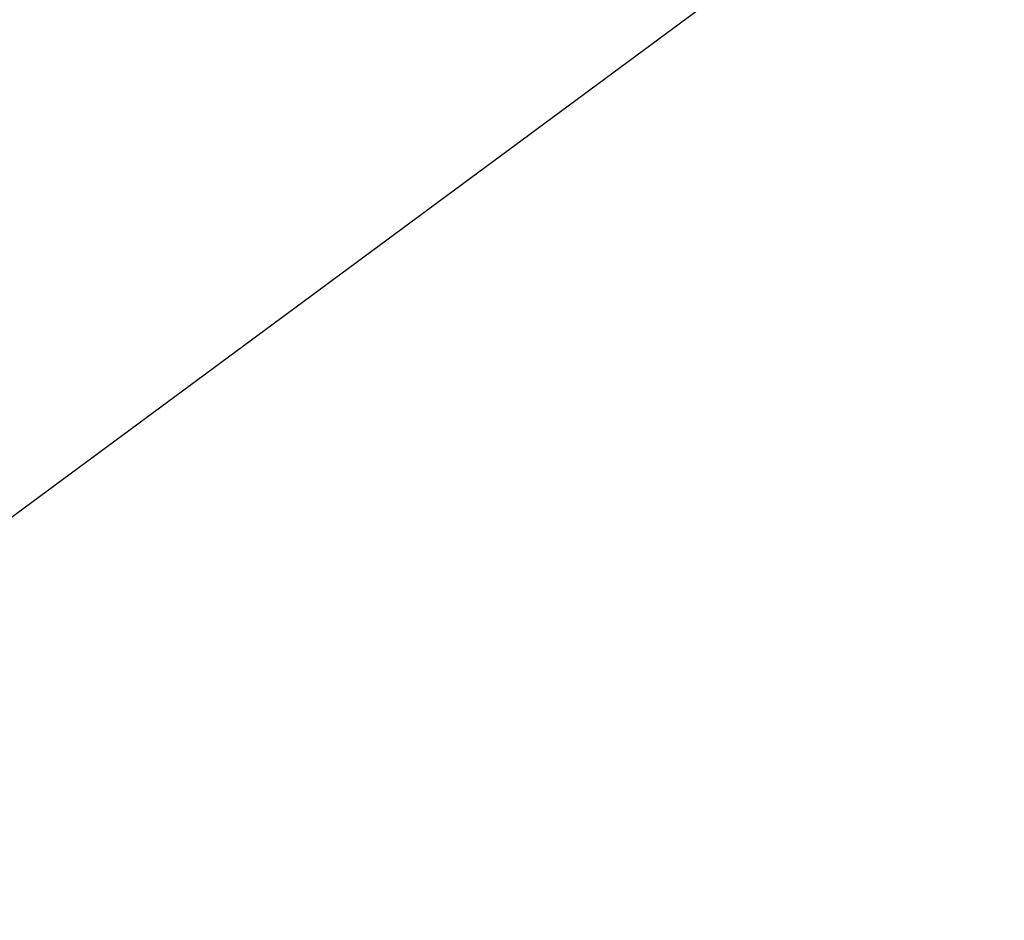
# Model space of a CAD drawing. Header units: millimetres. Extents: x -440 to 442, y -440 to 442.
# Tile 137 of 256: x -181.085 to -180.182, y -266.577 to -265.75. Entities that reach past the tile are written whole.
import ezdxf

# ---------------------------------------------------------------- set-up
doc = ezdxf.new("R2010")
doc.units = ezdxf.units.MM
doc.header["$MEASUREMENT"] = 0
doc.layers.add('Default', color=7, linetype='Continuous', true_color=0x000000)
doc.layers.add('sklo', color=7, linetype='Continuous', true_color=0x000000)

# ---------------------------------------------------------------- blocks, each defined once
blk = doc.blocks.new('sklo zahnuté 7')
at = {"layer": 'Default', "color": 7, "true_color": 0xeff3f1}
mesh = blk.add_polyface(dxfattribs=at)
corners = [(11.22866, -9.23879, -42.0773), (15.59984, -9.2388, -46.90015), (16.92634, -9.80785, -45.57367), (12.67877, -9.80786, -40.88722), (9.89223, -8.3147, -43.17408), (14.37736, -8.31469, -48.12265), (8.72082, -7.07107, -44.13542), (13.30583, -7.07106, -49.19418), (7.7595, -5.5557, -44.92437), (12.42644, -5.55571, -50.07355), (12.15526, -9.80785, -33.63927), (15.69493, -9.80785, -38.41194), (17.14503, -9.23879, -37.22186), (13.71505, -9.23879, -32.59706), (10.53315, -10, -34.72314), (14.18685, -10, -39.64958), (8.91104, -9.80785, -35.80701), (7.35125, -9.2388, -36.84921), (5.91376, -8.31469, -37.80972), (4.65377, -7.07107, -38.65161), (3.61974, -5.5557, -39.34254), (12.27961, -8.3147, -26.84335), (15.15256, -8.31469, -31.63656), (16.41252, -7.07107, -30.79466), (13.61605, -7.07107, -26.12902), (10.75488, -9.2388, -27.65834), (9.10047, -9.80785, -28.54265), (7.37993, -9.99999, -29.4623), (5.65937, -9.80786, -30.38194), (4.00496, -9.23879, -31.26625), (2.48024, -8.31469, -32.08124), (11.29035, -7.07107, -21.21173), (14.71282, -5.55571, -25.54278), (12.4393, -5.55571, -20.73582), (9.89033, -8.3147, -21.79164), (8.29307, -9.2388, -22.45325), (6.55993, -9.80785, -23.17113), (4.75754, -10, -23.91772), (2.95512, -9.80786, -24.66429), (8.0077, -8.3147, -16.53006), (9.45782, -7.07107, -16.09017), (6.35327, -9.2388, -17.03192), (4.55814, -9.80785, -17.57648), (2.69123, -10, -18.14279), (6.64988, -8.31469, -11.10928), (8.13613, -7.07106, -10.81365), (4.95423, -9.23879, -11.44656), (3.11435, -9.80785, -11.81255), (5.8299, -8.3147, -5.58152), (7.33798, -7.07106, -5.43298), (4.10935, -9.2388, -5.75098), (7.48512, -6.63122), (5.68066, -8.22983), (3.54604, -9.35017), (5.68066, -8.22983), (7.48512, -6.63122), (7.48512, -6.63122, 347), (5.68066, -8.22983, 347), (8.85455, -4.64724, 347), (-1.20538, -9.92709, 347), (7.48512, -6.63122, 347)]
mesh.append_faces([[corners[k] for k in face] for face in [(0, 1, 2, 3), (4, 5, 1, 0), (6, 7, 5, 4), (8, 9, 7, 6), (10, 11, 12, 13), (14, 15, 11, 10), (16, 3, 15, 14), (17, 0, 3, 16), (18, 4, 0, 17), (19, 6, 4, 18), (20, 8, 6, 19), (21, 22, 23, 24), (25, 13, 22, 21), (26, 10, 13, 25), (27, 14, 10, 26), (28, 16, 14, 27), (29, 17, 16, 28), (30, 18, 17, 29), (31, 24, 32, 33), (34, 21, 24, 31), (35, 25, 21, 34), (36, 26, 25, 35), (37, 27, 26, 36), (38, 28, 27, 37), (39, 34, 31, 40), (41, 35, 34, 39), (42, 36, 35, 41), (43, 37, 36, 42), (44, 39, 40, 45), (46, 41, 39, 44), (47, 42, 41, 46), (48, 44, 45, 49), (50, 46, 44, 48), (48, 49, 51, 52), (50, 48, 52, 53), (54, 55, 56, 57), (58, 59, 60, 60)]], dxfattribs={"color": 7})

msp = doc.modelspace()

# ---------------------------------------------------------------- block references
at = {"layer": 'sklo', "rotation": 216.4731861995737}
msp.add_blockref('sklo zahnuté 7', (-166.45964, -262.29842, -63), dxfattribs=at)

doc.saveas('drawing.dxf')
